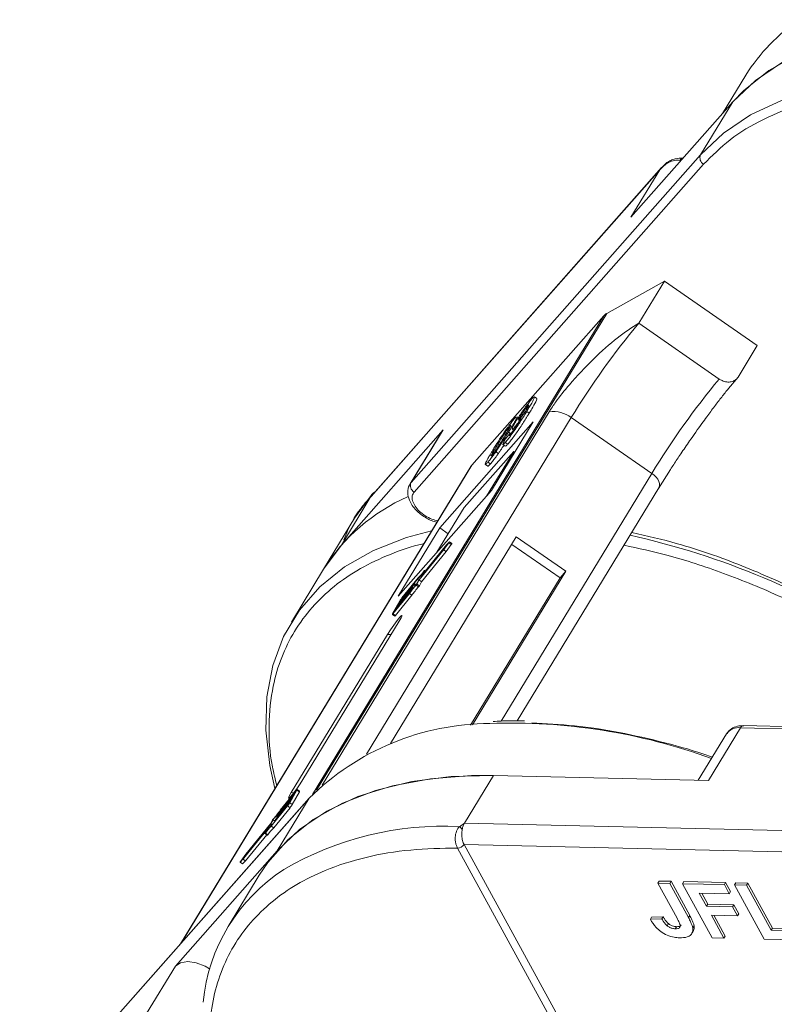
# Model space of a CAD drawing. Header units: millimetres. Extents: x 2205 to 3679, y 833 to 1866.
# Tile 50 of 86: x 2992 to 3036, y 1747 to 1805. Entities that reach past the tile are written whole.
import ezdxf

# ---------------------------------------------------------------- set-up
doc = ezdxf.new("R2010")
doc.units = ezdxf.units.MM

msp = doc.modelspace()

# ---------------------------------------------------------------- linework, layer by layer
at = {"color": 7, "linetype": 'Continuous', "lineweight": 15}
for p, q in [((3034.118, 1801.428), (3032.762, 1799.2)), ((3027.424, 1793.158), (3033.348, 1799.864)), ((3033.348, 1799.864), (3031.481, 1796.795)), ((3031.481, 1796.795), (3014.63, 1777.721)), ((3014.803, 1777.164), (3031.654, 1796.238)), ((3030.339, 1796.457), (3030.278, 1796.467)), ((3030.451, 1796.593), (3030.458, 1796.592)), ((3012.253, 1776.846), (3029.104, 1795.92)), ((3029.207, 1796.05), (3012.295, 1776.907)), ((3029.104, 1795.92), (3027.424, 1793.158)), ((3029.104, 1795.92), (3029.323, 1796.153)), ((3026.013, 1787.558), (3029.371, 1789.445)), ((3027.877, 1786.99), (3029.371, 1789.445)), ((3029.371, 1789.445), (3034.776, 1785.698)), ((3025.839, 1787.419), (3008.888, 1759.563)), ((3009.131, 1759.814), (3026.013, 1787.558)), ((3018.164, 1778.733), (3025.839, 1787.419)), ((3032.562, 1783.742), (3027.877, 1786.99)), ((3033.656, 1783.857), (3034.776, 1785.698)), ((3033.107, 1783.186), (3033.656, 1783.857)), ((3021.644, 1782.563), (3021.757, 1782.679)), ((3021.948, 1782.603), (3021.804, 1782.703)), ((3022.666, 1781.841), (3009.449, 1760.119)), ((3021.504, 1781.759), (3021.36, 1781.859)), ((3021.439, 1782.132), (3021.401, 1782.159)), ((3012.031, 1761.904), (3023.954, 1781.498)), ((3020.615, 1781.398), (3020.729, 1781.515)), ((3020.857, 1781.481), (3020.774, 1781.539)), ((3021.006, 1781.598), (3021.065, 1781.557)), ((3028.638, 1778.25), (3023.954, 1781.498)), ((3016.497, 1780.79), (3010.573, 1774.084)), ((3016.435, 1780.706), (3014.567, 1777.637)), ((3014.63, 1777.721), (3016.497, 1780.79)), ((3021.733, 1781.244), (3016.294, 1775.087)), ((3016.497, 1780.79), (3016.435, 1780.706)), ((3019.305, 1777.254), (3021.733, 1781.244)), ((3020.366, 1780.989), (3020.419, 1780.952)), ((3020.511, 1780.831), (3020.598, 1780.771)), ((3020.066, 1780.573), (3020.139, 1780.523)), ((3020.128, 1780.272), (3020.421, 1780.62)), ((3020.395, 1780.588), (3020.301, 1780.654)), ((3019.676, 1779.948), (3019.753, 1779.895)), ((3019.964, 1779.93), (3020.108, 1779.83)), ((3020.112, 1780.054), (3020.256, 1779.954)), ((3020.6, 1779.528), (3017.71, 1776.258)), ((3019.018, 1776.929), (3020.6, 1779.528)), ((3019.564, 1779.511), (3019.708, 1779.411)), ((3020.6, 1779.528), (3020.675, 1779.504)), ((3018.102, 1778.648), (3001.204, 1750.878)), ((3001.239, 1750.917), (3018.164, 1778.733)), ((3018.949, 1778.767), (3019.093, 1778.667)), ((3019.102, 1778.911), (3019.246, 1778.811)), ((3029.019, 1777.366), (3029.727, 1778.477)), ((3028.638, 1778.25), (3019.866, 1763.835)), ((3013.866, 1771.098), (3019.305, 1777.254)), ((3014.63, 1777.721), (3014.567, 1777.637)), ((3020.801, 1763.853), (3029.05, 1777.408)), ((3010.573, 1774.084), (3012.253, 1776.846)), ((3012.305, 1776.97), (3011.342, 1775.648)), ((3012.253, 1776.846), (3012.305, 1776.97)), ((3017.71, 1776.258), (3016.129, 1773.659)), ((3011.342, 1775.648), (3009.531, 1772.671)), ((3016.294, 1775.087), (3013.866, 1771.098)), ((3016.294, 1775.087), (3016.789, 1774.744)), ((3020.753, 1774.553), (3013.438, 1762.533)), ((3023.635, 1772.555), (3020.753, 1774.553)), ((3010.573, 1774.084), (3009.531, 1772.671)), ((3015.098, 1772.067), (3016.547, 1773.848)), ((3016.651, 1774.031), (3015.202, 1772.251)), ((3016.696, 1774.104), (3015.285, 1772.371)), ((3016.523, 1773.799), (3016.824, 1774.207)), ((3016.547, 1773.848), (3016.769, 1774.148)), ((3016.769, 1774.148), (3016.651, 1774.031)), ((3016.672, 1774.017), (3016.651, 1774.031)), ((3016.667, 1773.699), (3016.968, 1774.107)), ((3016.856, 1774.263), (3016.696, 1774.104)), ((3016.824, 1774.207), (3016.968, 1774.107)), ((3017.004, 1774.166), (3016.86, 1774.266)), ((3023.295, 1772.17), (3020.487, 1774.117)), ((3015.099, 1772.05), (3016.523, 1773.799)), ((3015.243, 1771.95), (3016.667, 1773.699)), ((3016.667, 1773.699), (3016.523, 1773.799)), ((3009.531, 1772.671), (3007.663, 1769.602)), ((3014.998, 1772.094), (3014.059, 1770.94)), ((3015.048, 1772.173), (3014.094, 1771.001)), ((3015.078, 1772.039), (3014.998, 1772.094)), ((3015.196, 1772.245), (3015.225, 1772.224)), ((3015.198, 1772.251), (3015.332, 1772.488)), ((3015.231, 1772.23), (3015.202, 1772.251)), ((3015.281, 1772.371), (3015.407, 1772.593)), ((3015.284, 1772.37), (3015.281, 1772.371)), ((3015.407, 1772.593), (3015.444, 1772.567)), ((3015.453, 1772.577), (3015.412, 1772.606)), ((3018.086, 1763.61), (3023.295, 1772.17)), ((3018.199, 1763.621), (3023.635, 1772.555)), ((3023.635, 1772.555), (3023.295, 1772.17)), ((3014.665, 1771.554), (3013.792, 1770.482)), ((3013.827, 1770.543), (3014.699, 1771.615)), ((3014.786, 1771.768), (3013.914, 1770.696)), ((3013.948, 1770.757), (3014.821, 1771.829)), ((3014.712, 1771.521), (3014.665, 1771.554)), ((3014.703, 1771.614), (3014.685, 1771.584)), ((3014.734, 1771.55), (3014.685, 1771.584)), ((3014.755, 1771.578), (3014.703, 1771.614)), ((3014.76, 1771.583), (3014.705, 1771.621)), ((3014.865, 1771.713), (3014.786, 1771.768)), ((3014.824, 1771.828), (3014.807, 1771.798)), ((3014.889, 1771.741), (3014.807, 1771.798)), ((3014.912, 1771.767), (3014.824, 1771.828)), ((3014.917, 1771.772), (3014.827, 1771.835)), ((3014.915, 1771.744), (3015.059, 1771.644)), ((3014.943, 1771.8), (3015.077, 1772.037)), ((3014.965, 1771.813), (3015.099, 1772.05)), ((3015.109, 1771.713), (3014.965, 1771.813)), ((3015.243, 1771.95), (3015.099, 1772.05)), ((3015.109, 1771.713), (3015.243, 1771.95)), ((3013.574, 1770.083), (3014.528, 1771.256)), ((3013.608, 1770.145), (3014.548, 1771.298)), ((3014.543, 1771.339), (3013.671, 1770.268)), ((3013.706, 1770.329), (3014.578, 1771.401)), ((3013.718, 1769.983), (3014.672, 1771.156)), ((3014.672, 1771.156), (3014.528, 1771.256)), ((3014.566, 1771.324), (3014.543, 1771.339)), ((3014.581, 1771.4), (3014.564, 1771.369)), ((3014.587, 1771.353), (3014.564, 1771.369)), ((3014.581, 1771.4), (3014.608, 1771.382)), ((3014.612, 1771.387), (3014.584, 1771.406)), ((3013.969, 1770.821), (3013.554, 1770.086)), ((3013.792, 1770.482), (3013.706, 1770.329)), ((3013.817, 1770.465), (3013.792, 1770.482)), ((3013.914, 1770.696), (3013.827, 1770.543)), ((3013.938, 1770.68), (3013.914, 1770.696)), ((3014.018, 1770.88), (3013.948, 1770.757)), ((3014.037, 1770.866), (3014.018, 1770.88)), ((3014.059, 1770.94), (3014.083, 1770.923)), ((3013.537, 1770.048), (3013.682, 1769.948)), ((3013.718, 1769.983), (3013.574, 1770.083)), ((3013.671, 1770.268), (3013.602, 1770.146)), ((3013.602, 1770.146), (3013.606, 1770.142)), ((3013.695, 1770.251), (3013.671, 1770.268)), ((3008.336, 1760.443), (3013.938, 1769.65)), ((3013.258, 1768.881), (3007.656, 1759.674)), ((3013.258, 1768.881), (3013.465, 1768.873)), ((3069.596, 1762.755), (3033.988, 1763.572)), ((3032.992, 1763.101), (3031.343, 1760.392)), ((3031.938, 1760.378), (3033.806, 1763.447)), ((3033.806, 1763.447), (3069.413, 1762.63)), ((3017.739, 1757.903), (3019.419, 1760.665)), ((3019.419, 1760.665), (3031.938, 1760.378)), ((3007.829, 1759.572), (3006.957, 1758.501)), ((3007.927, 1759.757), (3006.987, 1758.603)), ((3006.992, 1758.562), (3007.864, 1759.633)), ((3007.961, 1759.818), (3007.007, 1758.646)), ((3007.566, 1759.081), (3007.982, 1759.815)), ((3007.804, 1759.668), (3007.656, 1759.674)), ((3007.71, 1758.981), (3008.126, 1759.715)), ((3007.743, 1759.419), (3007.829, 1759.572)), ((3007.864, 1759.633), (3007.933, 1759.756)), ((3007.932, 1759.753), (3007.927, 1759.757)), ((3007.982, 1759.815), (3008.126, 1759.715)), ((3008.142, 1759.754), (3007.998, 1759.854)), ((2991.847, 1740.279), (3008.698, 1759.353)), ((3008.729, 1759.395), (2991.878, 1740.321)), ((3006.537, 1757.807), (3007.476, 1758.961)), ((3007.587, 1759.144), (3006.715, 1758.072)), ((3006.749, 1758.134), (3007.622, 1759.205)), ((3008.698, 1759.353), (3006.831, 1756.284)), ((3007.708, 1759.358), (3006.836, 1758.287)), ((3006.871, 1758.348), (3007.743, 1759.419)), ((3007.518, 1759.021), (3007.587, 1759.144)), ((3007.71, 1758.981), (3007.566, 1759.081)), ((3007.622, 1759.205), (3007.708, 1759.358)), ((3008.698, 1759.353), (3008.729, 1759.395)), ((3006.487, 1757.728), (3007.441, 1758.9)), ((3006.631, 1757.628), (3007.586, 1758.8)), ((3006.951, 1758.495), (3006.976, 1758.477)), ((3006.954, 1758.501), (3006.971, 1758.532)), ((3006.981, 1758.484), (3006.957, 1758.501)), ((3007.012, 1758.586), (3006.987, 1758.603)), ((3007.441, 1758.9), (3007.586, 1758.8)), ((3006.437, 1757.834), (3004.988, 1756.054)), ((3006.436, 1757.851), (3005.012, 1756.103)), ((3006.57, 1758.088), (3006.436, 1757.851)), ((3006.51, 1757.784), (3006.437, 1757.834)), ((3006.592, 1758.101), (3006.458, 1757.864)), ((3006.538, 1757.809), (3006.458, 1757.864)), ((3006.709, 1758.02), (3006.592, 1758.101)), ((3006.709, 1758.066), (3006.734, 1758.049)), ((3006.711, 1758.073), (3006.729, 1758.104)), ((3006.739, 1758.056), (3006.715, 1758.072)), ((3006.83, 1758.281), (3006.855, 1758.263)), ((3006.833, 1758.287), (3006.85, 1758.318)), ((3006.86, 1758.27), (3006.836, 1758.287)), ((3017.44, 1757.692), (3017.739, 1757.903)), ((3053.346, 1757.086), (3017.739, 1757.903)), ((3004.839, 1755.797), (3006.251, 1757.53)), ((3004.884, 1755.87), (3006.333, 1757.651)), ((3004.983, 1755.697), (3006.227, 1757.224)), ((3006.123, 1757.296), (3006.267, 1757.196)), ((3006.254, 1757.53), (3006.129, 1757.309)), ((3006.291, 1757.223), (3006.147, 1757.323)), ((3006.337, 1757.65), (3006.203, 1757.414)), ((3006.253, 1757.529), (3006.251, 1757.53)), ((3006.369, 1757.628), (3006.337, 1757.65)), ((3006.374, 1757.633), (3006.339, 1757.657)), ((3006.631, 1757.628), (3006.487, 1757.728)), ((3017.71, 1756.659), (3054.121, 1755.824)), ((3017.711, 1756.658), (3040.127, 1715.686)), ((3006.831, 1756.284), (3000.906, 1749.578)), ((3005.012, 1756.103), (3004.711, 1755.694)), ((3004.988, 1756.054), (3004.766, 1755.753)), ((3005.017, 1756.033), (3004.988, 1756.054)), ((3017.329, 1756.449), (3017.328, 1756.451)), ((3039.744, 1715.476), (3017.329, 1756.449)), ((3004.675, 1755.635), (3004.819, 1755.535)), ((3004.679, 1755.638), (3004.839, 1755.797)), ((3004.823, 1755.538), (3004.679, 1755.638)), ((3004.766, 1755.753), (3004.884, 1755.87)), ((3004.823, 1755.538), (3004.983, 1755.697)), ((3004.983, 1755.697), (3004.839, 1755.797)), ((3005.789, 1754.872), (3003.977, 1751.895)), ((3029.068, 1754.531), (3028.993, 1754.408)), ((3030.109, 1752.368), (3028.993, 1754.408)), ((3028.993, 1754.408), (3029.684, 1754.393)), ((3029.068, 1754.531), (3029.759, 1754.515)), ((3029.759, 1754.515), (3029.684, 1754.393)), ((3029.684, 1754.393), (3030.771, 1752.406)), ((3029.759, 1754.515), (3030.846, 1752.528)), ((3030.495, 1754.498), (3030.421, 1754.376)), ((3032.145, 1751.224), (3030.421, 1754.376)), ((3030.421, 1754.376), (3032.861, 1754.32)), ((3030.495, 1754.498), (3032.936, 1754.442)), ((3032.936, 1754.442), (3032.861, 1754.32)), ((3032.936, 1754.442), (3033.223, 1753.917)), ((3033.534, 1754.429), (3033.46, 1754.306)), ((3033.534, 1754.429), (3034.225, 1754.413)), ((3034.225, 1754.413), (3034.15, 1754.29)), ((3034.225, 1754.413), (3035.662, 1751.786)), ((3033.149, 1753.794), (3031.399, 1753.834)), ((3031.399, 1753.834), (3031.819, 1753.067)), ((3031.543, 1753.831), (3031.894, 1753.189)), ((3032.861, 1754.32), (3033.149, 1753.794)), ((3033.223, 1753.917), (3033.149, 1753.794)), ((3035.184, 1751.154), (3033.46, 1754.306)), ((3033.46, 1754.306), (3034.15, 1754.29)), ((3034.15, 1754.29), (3035.587, 1751.663)), ((3031.894, 1753.189), (3031.819, 1753.067)), ((3031.894, 1753.189), (3033.413, 1753.155)), ((3031.819, 1753.067), (3033.338, 1753.032)), ((3033.413, 1753.155), (3033.338, 1753.032)), ((3033.338, 1753.032), (3033.626, 1752.506)), ((3033.413, 1753.155), (3033.7, 1752.629)), ((3033.7, 1752.629), (3033.626, 1752.506)), ((3028.628, 1752.426), (3028.553, 1752.304)), ((3029.222, 1752.328), (3028.553, 1752.304)), ((3028.628, 1752.426), (3029.297, 1752.451)), ((3029.297, 1752.451), (3029.222, 1752.328)), ((3029.605, 1752.057), (3029.53, 1751.934)), ((3030.846, 1752.528), (3030.771, 1752.406)), ((3033.626, 1752.506), (3032.106, 1752.541)), ((3032.106, 1752.541), (3032.836, 1751.208)), ((3032.25, 1752.538), (3032.911, 1751.331)), ((3030.07, 1751.875), (3029.995, 1751.752)), ((3030.972, 1751.488), (3031.047, 1751.61)), ((3031.095, 1751.931), (3031.021, 1751.808)), ((3035.662, 1751.786), (3035.587, 1751.663)), ((3035.587, 1751.663), (3037.429, 1751.621)), ((3035.662, 1751.786), (3037.504, 1751.744)), ((3032.836, 1751.208), (3032.145, 1751.224)), ((3032.836, 1751.208), (3032.911, 1751.331)), ((3037.717, 1751.096), (3035.184, 1751.154)), ((3000.906, 1749.578), (2999.225, 1746.816))]:
    msp.add_line(p, q, dxfattribs=at)
at = {"color": 7, "linetype": 'Continuous', "lineweight": 15, "flags": 128}
for points in [[(3045.937, 1804.245), (3043.485, 1804.187), (3041.186, 1803.898), (3039.066, 1803.382), (3037.148, 1802.644), (3035.453, 1801.692), (3033.999, 1800.536), (3033.348, 1799.864)], [(3056.77, 1802.179), (3055.281, 1802.659), (3052.513, 1803.393), (3049.799, 1803.905), (3047.169, 1804.19), (3044.652, 1804.244), (3042.276, 1804.067), (3040.067, 1803.66), (3038.049, 1803.028), (3036.243, 1802.178), (3034.671, 1801.12), (3033.348, 1799.864)], [(3043.237, 1801.182), (3042.785, 1801.175), (3040.409, 1800.998), (3038.2, 1800.591), (3036.181, 1799.959), (3034.376, 1799.109), (3032.803, 1798.051), (3031.481, 1796.795)], [(3028.638, 1778.25), (3028.772, 1778.145), (3028.888, 1778.03), (3028.981, 1777.908), (3029.048, 1777.784), (3029.086, 1777.664), (3029.094, 1777.551), (3029.071, 1777.451), (3029.05, 1777.408)], [(3015.824, 1774.904), (3014.356, 1774.512), (3012.445, 1773.767), (3010.758, 1772.808), (3009.312, 1771.646), (3008.125, 1770.293), (3007.208, 1768.766), (3006.572, 1767.079), (3006.224, 1765.252), (3006.168, 1763.305), (3006.404, 1761.26), (3006.705, 1759.918)], [(3016.856, 1774.263), (3016.86, 1774.266), (3016.861, 1774.265), (3016.859, 1774.261), (3016.855, 1774.253), (3016.849, 1774.243), (3016.841, 1774.231), (3016.833, 1774.219), (3016.824, 1774.207)], [(3015.202, 1772.251), (3015.2, 1772.248), (3015.198, 1772.246), (3015.196, 1772.245), (3015.196, 1772.245), (3015.196, 1772.245), (3015.196, 1772.246), (3015.197, 1772.248), (3015.198, 1772.251)], [(3015.285, 1772.371), (3015.282, 1772.368), (3015.281, 1772.366), (3015.279, 1772.365), (3015.279, 1772.365), (3015.278, 1772.365), (3015.279, 1772.367), (3015.28, 1772.369), (3015.281, 1772.371)], [(3015.388, 1772.578), (3015.395, 1772.588), (3015.401, 1772.595), (3015.406, 1772.601), (3015.41, 1772.605), (3015.412, 1772.606), (3015.412, 1772.604), (3015.41, 1772.599), (3015.407, 1772.593)], [(3014.699, 1771.615), (3014.701, 1771.617), (3014.703, 1771.619), (3014.704, 1771.62), (3014.705, 1771.621), (3014.705, 1771.62), (3014.705, 1771.619), (3014.704, 1771.617), (3014.703, 1771.614)], [(3014.821, 1771.829), (3014.823, 1771.831), (3014.824, 1771.833), (3014.826, 1771.835), (3014.827, 1771.835), (3014.827, 1771.834), (3014.826, 1771.833), (3014.825, 1771.831), (3014.824, 1771.828)], [(3014.578, 1771.401), (3014.58, 1771.403), (3014.582, 1771.405), (3014.583, 1771.406), (3014.584, 1771.407), (3014.584, 1771.406), (3014.584, 1771.405), (3014.583, 1771.403), (3014.581, 1771.4)], [(3013.938, 1769.65), (3014.055, 1769.856), (3014.103, 1769.972), (3014.073, 1769.98), (3013.972, 1769.879), (3013.813, 1769.685), (3013.622, 1769.428), (3013.427, 1769.145), (3013.258, 1768.881)], [(3013.574, 1770.083), (3013.561, 1770.068), (3013.55, 1770.056), (3013.542, 1770.05), (3013.538, 1770.048), (3013.537, 1770.05), (3013.539, 1770.058), (3013.545, 1770.07), (3013.554, 1770.086)], [(3013.602, 1770.146), (3013.599, 1770.14), (3013.597, 1770.136), (3013.596, 1770.134), (3013.596, 1770.133), (3013.598, 1770.133), (3013.6, 1770.136), (3013.604, 1770.139), (3013.608, 1770.145)], [(3005.789, 1754.872), (3006.285, 1755.611), (3007.482, 1756.957), (3008.936, 1758.112), (3010.631, 1759.064), (3012.549, 1759.802), (3014.669, 1760.319), (3016.967, 1760.607), (3019.419, 1760.665)], [(3006.831, 1756.284), (3008.153, 1757.54), (3009.726, 1758.598), (3011.531, 1759.448), (3013.55, 1760.08), (3015.759, 1760.487), (3018.135, 1760.664), (3019.419, 1760.665)], [(3007.656, 1759.674), (3007.539, 1759.468), (3007.491, 1759.353), (3007.521, 1759.344), (3007.622, 1759.445), (3007.781, 1759.639), (3007.972, 1759.897), (3008.167, 1760.179), (3008.336, 1760.443)], [(3007.933, 1759.756), (3007.936, 1759.761), (3007.938, 1759.765), (3007.939, 1759.768), (3007.939, 1759.769), (3007.937, 1759.768), (3007.935, 1759.766), (3007.931, 1759.762), (3007.927, 1759.757)], [(3007.961, 1759.818), (3007.974, 1759.833), (3007.985, 1759.845), (3007.993, 1759.852), (3007.997, 1759.854), (3007.998, 1759.851), (3007.996, 1759.843), (3007.99, 1759.831), (3007.982, 1759.815)], [(3006.957, 1758.501), (3006.955, 1758.498), (3006.953, 1758.496), (3006.952, 1758.495), (3006.951, 1758.495), (3006.951, 1758.495), (3006.951, 1758.497), (3006.952, 1758.499), (3006.954, 1758.501)], [(3006.715, 1758.072), (3006.712, 1758.07), (3006.711, 1758.068), (3006.709, 1758.067), (3006.709, 1758.066), (3006.708, 1758.067), (3006.709, 1758.068), (3006.71, 1758.07), (3006.711, 1758.073)], [(3006.836, 1758.287), (3006.834, 1758.284), (3006.832, 1758.282), (3006.831, 1758.281), (3006.83, 1758.281), (3006.83, 1758.281), (3006.83, 1758.282), (3006.831, 1758.284), (3006.833, 1758.287)], [(3006.147, 1757.323), (3006.14, 1757.314), (3006.134, 1757.306), (3006.129, 1757.3), (3006.125, 1757.296), (3006.123, 1757.296), (3006.123, 1757.297), (3006.125, 1757.302), (3006.129, 1757.309)], [(3006.251, 1757.53), (3006.253, 1757.533), (3006.255, 1757.535), (3006.256, 1757.536), (3006.257, 1757.536), (3006.257, 1757.536), (3006.256, 1757.535), (3006.255, 1757.533), (3006.254, 1757.53)], [(3006.333, 1757.651), (3006.336, 1757.653), (3006.337, 1757.655), (3006.339, 1757.656), (3006.339, 1757.657), (3006.34, 1757.656), (3006.339, 1757.655), (3006.338, 1757.653), (3006.337, 1757.65)], [(3004.679, 1755.638), (3004.675, 1755.635), (3004.675, 1755.636), (3004.676, 1755.64), (3004.68, 1755.648), (3004.686, 1755.658), (3004.694, 1755.67), (3004.702, 1755.682), (3004.711, 1755.694)], [(3004.819, 1755.535), (3004.82, 1755.535), (3004.823, 1755.538)], [(3000.906, 1749.578), (3001.204, 1749.773), (3001.624, 1749.84), (3002.123, 1749.771), (3002.645, 1749.574), (3002.903, 1749.43)]]:
    msp.add_lwpolyline(points, dxfattribs=at)
at = {"color": 7, "linetype": 'Continuous', "lineweight": 15}
for centre, radius, start, end in [((3043.045, 1795.906), 10.497, 123.5794, 148.2615), ((3031.874, 1796.612), 0.434, 155.0902, 239.5465), ((3030.462, 1796.397), 0.197, 93.0226, 158.99), ((3063.017, 1757.737), 45.722, 140.2234, 148.6896), ((3026.336, 1786.975), 0.667, 118.9308, 138.191), ((3067.701, 1754.49), 45.722, 140.2234, 148.6896), ((3022.9, 1780.13), 1.726, 52.3903, 97.7701), ((3018.608, 1778.34), 0.592, 138.5082, 148.6596), ((3015.023, 1777.538), 0.434, 155.0902, 239.5465), ((3018.888, 1766.759), 11.069, 113.7767, 147.7144), ((3012.516, 1776.81), 0.265, 108.7231, 142.7767), ((3017.116, 1728.938), 46.852, 57.3602, 77.3538), ((3016.837, 1774.228), 0.179, 317.4957, 339.807), ((3013.215, 1773.945), 2.57, 313.9305, 325.4603), ((3013.394, 1773.907), 2.396, 313.6525, 326.3116), ((3017.907, 1768.974), 4.077, 137.205, 145.9654), ((3018.713, 1768.425), 5.06, 138.1617, 145.4018), ((3014.465, 1771.713), 0.255, 321.3571, 329.572), ((3018.051, 1768.874), 4.077, 137.205, 145.9654), ((3014.587, 1771.927), 0.255, 321.3571, 329.572), ((3014.598, 1772.023), 0.423, 318.5508, 330.2191), ((3014.742, 1771.924), 0.423, 318.5508, 330.2191), ((3015.297, 1771.908), 0.255, 141.3571, 149.572), ((3015.288, 1770.046), 1.529, 141.3571, 149.572), ((3014.344, 1771.499), 0.255, 321.3571, 329.572), ((3014.457, 1770.622), 0.51, 141.3571, 149.572), ((3013.636, 1770.03), 0.0938, 298.6952, 330.18), ((3019.263, 1748.692), 15.009, 90.1892, 134.7394), ((3020.427, 1729.419), 34.303, 70.0701, 92.0281), ((3034.005, 1763.351), 0.221, 94.3757, 154.3004), ((3033.681, 1762.609), 0.847, 81.5639, 144.4913), ((3008.069, 1759.761), 0.0731, 320.7224, 354.0556), ((3006.247, 1759.855), 1.529, 321.3571, 329.572), ((3007.078, 1759.28), 0.51, 321.3571, 329.572), ((3006.391, 1759.755), 1.529, 321.3571, 329.572), ((3002.822, 1761.476), 5.06, 318.1617, 325.4018), ((3003.628, 1760.928), 4.077, 317.205, 325.9654), ((3007.07, 1758.189), 0.255, 141.3571, 149.572), ((3007.191, 1758.403), 0.255, 141.3571, 149.572), ((3008.32, 1755.956), 2.57, 133.9305, 145.4603), ((3006.238, 1757.993), 0.255, 321.3571, 329.572), ((3006.937, 1757.878), 0.423, 138.5508, 150.2191), ((3006.948, 1757.974), 0.255, 141.3571, 149.572), ((3008.141, 1755.994), 2.396, 133.6525, 146.3116), ((3006.219, 1757.263), 0.0829, 306.0131, 331.5576), ((3008.285, 1755.894), 2.396, 133.6525, 146.3116), ((3016.463, 1739.501), 18.217, 86.9243, 120.4678), ((3016.947, 1757.013), 0.839, 38.6077, 54.0154), ((3017.317, 1756.925), 0.475, 271.2703, 325.9023), ((3017.318, 1756.922), 0.473, 271.2927, 326.073), ((3012.805, 1746.523), 10.318, 122.7328, 174.6662)]:
    msp.add_arc(centre, radius, start, end, dxfattribs=at)
for points, knots in [([(3031.654, 1796.238), (3032.144, 1796.731), (3033.14, 1797.731), (3035.099, 1798.906), (3037.233, 1799.745), (3039.453, 1800.265), (3041.66, 1800.539), (3044.035, 1800.578), (3045.8, 1800.504), (3046.782, 1800.354), (3046.898, 1800.337)], [0, 0, 0, 0, 0.152586, 0.309904, 0.471653, 0.598087, 0.724541, 0.853665, 0.98281, 1, 1, 1, 1]), ([(3030.278, 1796.467), (3030.175, 1796.472), (3029.946, 1796.481), (3029.506, 1796.328), (3029.262, 1796.08), (3029.104, 1795.92)], [0, 0, 0, 0, 0.227063, 0.501587, 1, 1, 1, 1]), ([(3030.452, 1796.593), (3030.3, 1796.596), (3030.055, 1796.6), (3029.739, 1796.47), (3029.47, 1796.313), (3029.301, 1796.143), (3029.196, 1796.037)], [0, 0, 0, 0, 0.316139, 0.50936, 0.694909, 1, 1, 1, 1]), ([(3027.877, 1786.99), (3027.473, 1786.732), (3026.665, 1786.216), (3025.221, 1784.924), (3023.983, 1783.603), (3023.117, 1782.533), (3022.789, 1782.028), (3022.666, 1781.841)], [0, 0, 0, 0, 0.2490962, 0.4982428, 0.745205, 0.90541, 1, 1, 1, 1]), ([(3033.656, 1783.857), (3033.606, 1783.793), (3033.506, 1783.666), (3033.27, 1783.568), (3033.002, 1783.556), (3032.755, 1783.623), (3032.617, 1783.709), (3032.562, 1783.742)], [0, 0, 0, 0, 0.214694, 0.429388, 0.644082, 0.858775, 1, 1, 1, 1]), ([(3030.836, 1780.138), (3031.077, 1780.482), (3031.413, 1780.961), (3031.898, 1781.627), (3032.288, 1782.151), (3032.716, 1782.709), (3032.973, 1783.029), (3033.102, 1783.19)], [0, 0, 0, 0, 0.299975, 0.419356, 0.612738, 0.804626, 1, 1, 1, 1]), ([(3020.729, 1781.278), (3020.782, 1781.363), (3020.889, 1781.535), (3021.087, 1781.832), (3021.293, 1782.122), (3021.491, 1782.384), (3021.592, 1782.501), (3021.644, 1782.563)], [0, 0, 0, 0, 0.197927, 0.397728, 0.597413, 0.790584, 1, 1, 1, 1]), ([(3021.799, 1782.696), (3021.802, 1782.697), (3021.823, 1782.707), (3021.799, 1782.633), (3021.687, 1782.407), (3021.513, 1782.111), (3021.382, 1781.895), (3021.36, 1781.859)], [0, 0, 0, 0, 0.035237, 0.23577, 0.461182, 0.910301, 1, 1, 1, 1]), ([(3021.504, 1781.759), (3021.553, 1781.84), (3021.7, 1782.083), (3021.872, 1782.382), (3021.962, 1782.575), (3021.947, 1782.587), (3021.941, 1782.593)], [0, 0, 0, 0, 0.202278, 0.609945, 0.832632, 1, 1, 1, 1]), ([(3021.36, 1781.859), (3021.309, 1781.776), (3021.156, 1781.526), (3020.918, 1781.15), (3020.633, 1780.731), (3020.402, 1780.412), (3020.225, 1780.185), (3020.142, 1780.089), (3020.112, 1780.054)], [0, 0, 0, 0, 0.142337, 0.429127, 0.589943, 0.751205, 0.909895, 1, 1, 1, 1]), ([(3021.35, 1781.977), (3021.319, 1781.927), (3021.267, 1781.842), (3021.175, 1781.705), (3021.093, 1781.592), (3021.014, 1781.489), (3020.974, 1781.442), (3020.954, 1781.419)], [0, 0, 0, 0, 0.267394, 0.447214, 0.627122, 0.813065, 1, 1, 1, 1]), ([(3021.006, 1781.598), (3021.039, 1781.653), (3021.093, 1781.74), (3021.185, 1781.879), (3021.263, 1781.986), (3021.339, 1782.087), (3021.378, 1782.133), (3021.401, 1782.159)], [0, 0, 0, 0, 0.29132, 0.465539, 0.641632, 0.798664, 1, 1, 1, 1]), ([(3021.401, 1782.159), (3021.421, 1782.181), (3021.462, 1782.225), (3021.478, 1782.22), (3021.462, 1782.173), (3021.414, 1782.082), (3021.37, 1782.011), (3021.35, 1781.977)], [0, 0, 0, 0, 0.2079545, 0.4204057, 0.6273197, 0.8277075, 1, 1, 1, 1]), ([(3020.154, 1780.798), (3020.187, 1780.845), (3020.256, 1780.943), (3020.357, 1781.078), (3020.452, 1781.202), (3020.524, 1781.291), (3020.577, 1781.354), (3020.603, 1781.383), (3020.615, 1781.398)], [0, 0, 0, 0, 0.193776, 0.3936, 0.587864, 0.788908, 0.894169, 1, 1, 1, 1]), ([(3020.256, 1779.954), (3020.305, 1780.012), (3020.405, 1780.128), (3020.6, 1780.385), (3020.815, 1780.685), (3021.096, 1781.102), (3021.322, 1781.461), (3021.467, 1781.698), (3021.504, 1781.759)], [0, 0, 0, 0, 0.14324, 0.28761, 0.430449, 0.591135, 0.89544, 1, 1, 1, 1]), ([(3020.768, 1781.53), (3020.772, 1781.532), (3020.792, 1781.541), (3020.767, 1781.468), (3020.635, 1781.207), (3020.443, 1780.888), (3020.301, 1780.654)], [0, 0, 0, 0, 0.039973, 0.223689, 0.427248, 1, 1, 1, 1]), ([(3020.394, 1780.501), (3020.415, 1780.525), (3020.455, 1780.573), (3020.544, 1780.692), (3020.655, 1780.851), (3020.828, 1781.115), (3020.949, 1781.31), (3021.032, 1781.443)], [0, 0, 0, 0, 0.112015, 0.224355, 0.367768, 0.565827, 1, 1, 1, 1]), ([(3020.508, 1780.838), (3020.511, 1780.86), (3020.518, 1780.904), (3020.607, 1781.073), (3020.692, 1781.216), (3020.729, 1781.278)], [0, 0, 0, 0, 0.34905, 0.718163, 1, 1, 1, 1]), ([(3021.032, 1781.443), (3020.998, 1781.396), (3020.929, 1781.299), (3020.846, 1781.188), (3020.783, 1781.107), (3020.739, 1781.052), (3020.698, 1781.003), (3020.673, 1780.974), (3020.661, 1780.959)], [0, 0, 0, 0, 0.243491, 0.496266, 0.61821, 0.741704, 0.870158, 1, 1, 1, 1]), ([(3020.954, 1781.419), (3020.933, 1781.396), (3020.894, 1781.354), (3020.874, 1781.349), (3020.885, 1781.387), (3020.93, 1781.473), (3020.978, 1781.551), (3021.006, 1781.598)], [0, 0, 0, 0, 0.213937, 0.398075, 0.583091, 0.751666, 1, 1, 1, 1]), ([(3019.415, 1779.652), (3019.465, 1779.735), (3019.58, 1779.923), (3019.803, 1780.276), (3020.008, 1780.589), (3020.139, 1780.777), (3020.154, 1780.798)], [0, 0, 0, 0, 0.236731, 0.537555, 0.949668, 1, 1, 1, 1]), ([(3020.366, 1780.989), (3020.384, 1781.007), (3020.415, 1781.04), (3020.431, 1781.044), (3020.414, 1780.997), (3020.344, 1780.865), (3020.209, 1780.637), (3020.098, 1780.455), (3020.042, 1780.363)], [0, 0, 0, 0, 0.104614, 0.188814, 0.273512, 0.444127, 0.719481, 1, 1, 1, 1]), ([(3020.066, 1780.573), (3020.1, 1780.625), (3020.154, 1780.708), (3020.238, 1780.827), (3020.305, 1780.915), (3020.345, 1780.964), (3020.364, 1780.986), (3020.366, 1780.989)], [0, 0, 0, 0, 0.334804, 0.542561, 0.750382, 0.970721, 1, 1, 1, 1]), ([(3020.661, 1780.959), (3020.618, 1780.912), (3020.541, 1780.829), (3020.524, 1780.837), (3020.517, 1780.84)], [0, 0, 0, 0, 0.559772, 1, 1, 1, 1]), ([(3020.301, 1780.654), (3020.25, 1780.571), (3020.135, 1780.383), (3019.917, 1780.037), (3019.714, 1779.726), (3019.583, 1779.539), (3019.564, 1779.511)], [0, 0, 0, 0, 0.237281, 0.538591, 0.932677, 1, 1, 1, 1]), ([(3020.042, 1780.363), (3020.017, 1780.321), (3019.967, 1780.239), (3019.898, 1780.126), (3019.834, 1780.023), (3019.776, 1779.93), (3019.716, 1779.835), (3019.673, 1779.769), (3019.652, 1779.735)], [0, 0, 0, 0, 0.20527, 0.410616, 0.55715, 0.703844, 0.851471, 1, 1, 1, 1]), ([(3019.676, 1779.948), (3019.701, 1779.989), (3019.752, 1780.072), (3019.821, 1780.185), (3019.885, 1780.287), (3019.942, 1780.38), (3020.002, 1780.474), (3020.044, 1780.54), (3020.066, 1780.573)], [0, 0, 0, 0, 0.205942, 0.411959, 0.558149, 0.704502, 0.851801, 1, 1, 1, 1]), ([(3020.112, 1780.054), (3020.07, 1780.008), (3019.994, 1779.926), (3019.955, 1779.917), (3019.977, 1779.996), (3020.049, 1780.134), (3020.112, 1780.243), (3020.128, 1780.272)], [0, 0, 0, 0, 0.242788, 0.438865, 0.634801, 0.900936, 1, 1, 1, 1]), ([(3020.421, 1780.62), (3020.395, 1780.575), (3020.355, 1780.505), (3020.342, 1780.472), (3020.338, 1780.46)], [0, 0, 0, 0, 0.651561, 1, 1, 1, 1]), ([(3020.34, 1780.458), (3020.341, 1780.455), (3020.342, 1780.447), (3020.365, 1780.468), (3020.386, 1780.492), (3020.394, 1780.501)], [0, 0, 0, 0, 0.298729, 0.735471, 1, 1, 1, 1]), ([(3029.724, 1778.479), (3029.788, 1778.577), (3029.978, 1778.872), (3030.349, 1779.429), (3030.664, 1779.888), (3030.836, 1780.138)], [0, 0, 0, 0, 0.184158, 0.553485, 1, 1, 1, 1]), ([(3018.945, 1778.811), (3018.952, 1778.829), (3018.965, 1778.866), (3019.017, 1778.97), (3019.101, 1779.124), (3019.21, 1779.312), (3019.316, 1779.49), (3019.382, 1779.598), (3019.415, 1779.652)], [0, 0, 0, 0, 0.118441, 0.239346, 0.459593, 0.684925, 0.84224, 1, 1, 1, 1]), ([(3019.351, 1779.32), (3019.331, 1779.299), (3019.298, 1779.265), (3019.288, 1779.269), (3019.309, 1779.323), (3019.38, 1779.456), (3019.516, 1779.684), (3019.623, 1779.86), (3019.676, 1779.948)], [0, 0, 0, 0, 0.12537, 0.20229, 0.279179, 0.464758, 0.730582, 1, 1, 1, 1]), ([(3019.652, 1779.735), (3019.618, 1779.684), (3019.563, 1779.601), (3019.48, 1779.483), (3019.414, 1779.395), (3019.374, 1779.346), (3019.354, 1779.324), (3019.351, 1779.32)], [0, 0, 0, 0, 0.333678, 0.540413, 0.747264, 0.961209, 1, 1, 1, 1]), ([(3019.708, 1779.411), (3019.742, 1779.46), (3019.809, 1779.557), (3019.917, 1779.718), (3019.987, 1779.826), (3020.027, 1779.886)], [0, 0, 0, 0, 0.300956, 0.607795, 1, 1, 1, 1]), ([(3020.116, 1779.841), (3020.118, 1779.834), (3020.123, 1779.816), (3020.185, 1779.876), (3020.238, 1779.934), (3020.256, 1779.954)], [0, 0, 0, 0, 0.331551, 0.773583, 1, 1, 1, 1]), ([(3019.564, 1779.511), (3019.53, 1779.463), (3019.461, 1779.366), (3019.361, 1779.23), (3019.266, 1779.107), (3019.194, 1779.018), (3019.14, 1778.955), (3019.115, 1778.926), (3019.102, 1778.911)], [0, 0, 0, 0, 0.193769, 0.393564, 0.587886, 0.789131, 0.894283, 1, 1, 1, 1]), ([(3019.246, 1778.811), (3019.27, 1778.838), (3019.317, 1778.893), (3019.401, 1778.996), (3019.495, 1779.117), (3019.58, 1779.232), (3019.652, 1779.332), (3019.689, 1779.385), (3019.708, 1779.411)], [0, 0, 0, 0, 0.193594, 0.390501, 0.584817, 0.78683, 0.892868, 1, 1, 1, 1]), ([(3019.102, 1778.911), (3019.08, 1778.887), (3019.036, 1778.838), (3018.985, 1778.788), (3018.95, 1778.763), (3018.937, 1778.768), (3018.937, 1778.787), (3018.942, 1778.803), (3018.945, 1778.811)], [0, 0, 0, 0, 0.192635, 0.388697, 0.582015, 0.783044, 0.890959, 1, 1, 1, 1]), ([(3019.093, 1778.668), (3019.094, 1778.667), (3019.098, 1778.664), (3019.125, 1778.685), (3019.166, 1778.724), (3019.209, 1778.77), (3019.234, 1778.797), (3019.246, 1778.811)], [0, 0, 0, 0, 0.021981, 0.3326428, 0.6543904, 0.8266922, 1, 1, 1, 1]), ([(3014.589, 1777.642), (3014.569, 1777.619), (3014.452, 1777.485), (3014.411, 1777.132), (3014.495, 1776.732), (3014.688, 1776.383), (3014.975, 1776.032), (3015.433, 1775.674), (3015.872, 1775.464), (3016.103, 1775.411), (3016.128, 1775.405)], [0, 0, 0, 0, 0.033181, 0.191053, 0.354021, 0.467195, 0.583165, 0.778314, 0.975732, 1, 1, 1, 1]), ([(3012.233, 1776.849), (3012.087, 1776.682), (3011.571, 1776.093), (3011.061, 1775.266), (3010.79, 1774.564), (3010.722, 1774.386)], [0, 0, 0, 0, 0.227652, 0.804259, 1, 1, 1, 1]), ([(3012.305, 1776.97), (3012.321, 1776.998), (3012.345, 1777.039), (3012.391, 1777.072), (3012.407, 1777.083)], [0, 0, 0, 0, 0.661241, 1, 1, 1, 1]), ([(3012.521, 1777.163), (3012.515, 1777.161), (3012.466, 1777.14), (3012.428, 1777.107), (3012.395, 1777.079)], [0, 0, 0, 0, 0.11285, 1, 1, 1, 1]), ([(3016.185, 1775.498), (3016.071, 1775.522), (3015.825, 1775.576), (3015.447, 1775.774), (3015.107, 1776.036), (3014.847, 1776.341), (3014.696, 1776.657), (3014.67, 1776.953), (3014.76, 1777.095), (3014.803, 1777.164)], [0, 0, 0, 0, 0.1279015, 0.2772696, 0.418601, 0.5599324, 0.7093005, 0.8586686, 1, 1, 1, 1]), ([(3041.767, 1768.922), (3041.543, 1769.067), (3040.194, 1769.94), (3037.543, 1771.302), (3033.873, 1772.931), (3030.47, 1774.13), (3028.359, 1774.616), (3027.474, 1774.819)], [0, 0, 0, 0, 0.05005, 0.300911, 0.556376, 0.814208, 1, 1, 1, 1]), ([(3006.813, 1760.095), (3006.719, 1760.461), (3006.409, 1761.665), (3006.309, 1763.621), (3006.513, 1765.742), (3007.053, 1767.56), (3007.811, 1769.096), (3008.833, 1770.486), (3010.119, 1771.706), (3011.637, 1772.746), (3013.389, 1773.554), (3014.649, 1774.023), (3015.358, 1774.161), (3015.374, 1774.164)], [0, 0, 0, 0, 0.053302, 0.175611, 0.301366, 0.399664, 0.497978, 0.598368, 0.698773, 0.799163, 0.899569, 0.997867, 1, 1, 1, 1]), ([(3027.019, 1774.072), (3027.85, 1773.893), (3029.761, 1773.481), (3032.851, 1772.464), (3035.971, 1771.192), (3038.823, 1769.772), (3040.781, 1768.692), (3041.828, 1768.003), (3042.058, 1767.852)], [0, 0, 0, 0, 0.16608, 0.381967, 0.603934, 0.777439, 0.950971, 1, 1, 1, 1]), ([(3021.234, 1763.846), (3020.921, 1763.856), (3020.294, 1763.878), (3019.706, 1763.831), (3019.411, 1763.808)], [0, 0, 0, 0, 0.498202, 1, 1, 1, 1]), ([(3032.163, 1761.739), (3032.125, 1761.754), (3031.201, 1762.097), (3029.377, 1762.599), (3026.729, 1763.212), (3024.122, 1763.605), (3022.468, 1763.686), (3021.641, 1763.727)], [0, 0, 0, 0, 0.010564, 0.254057, 0.502691, 0.751365, 1, 1, 1, 1]), ([(3033.99, 1763.564), (3033.957, 1763.567), (3033.794, 1763.582), (3033.518, 1763.52), (3033.197, 1763.374), (3033.071, 1763.19), (3033.016, 1763.11)], [0, 0, 0, 0, 0.0814297, 0.4012931, 0.7397036, 1, 1, 1, 1]), ([(3017.328, 1756.451), (3017.299, 1756.512), (3017.247, 1756.624), (3017.201, 1756.842), (3017.19, 1757.055), (3017.216, 1757.26), (3017.266, 1757.43), (3017.338, 1757.578), (3017.408, 1757.656), (3017.44, 1757.692)], [0, 0, 0, 0, 0.172016, 0.312756, 0.499599, 0.630391, 0.758026, 0.889228, 1, 1, 1, 1]), ([(3017.603, 1757.537), (3017.589, 1757.439), (3017.563, 1757.245), (3017.597, 1756.948), (3017.658, 1756.759), (3017.703, 1756.673), (3017.71, 1756.659)], [0, 0, 0, 0, 0.313335, 0.626691, 0.940048, 1, 1, 1, 1]), ([(3017.71, 1756.659), (3017.71, 1756.659), (3017.71, 1756.659), (3017.71, 1756.658), (3017.711, 1756.658), (3017.711, 1756.658)], [0, 0, 0, 0, 0.384699, 0.69235, 1, 1, 1, 1]), ([(3039.744, 1715.476), (3038.781, 1715.536), (3036.824, 1715.657), (3033.677, 1716.236), (3030.645, 1717.056), (3027.801, 1718.058), (3025.192, 1719.163), (3022.602, 1720.448), (3019.215, 1722.388), (3016.018, 1724.618), (3013.125, 1727.05), (3010.948, 1729.124), (3008.844, 1731.449), (3006.932, 1733.981), (3005.386, 1736.494), (3004.186, 1738.999), (3003.341, 1741.507), (3002.923, 1743.792), (3002.857, 1745.818), (3003.061, 1747.583), (3003.529, 1749.242), (3004.511, 1751.28), (3006.003, 1753.005), (3007.943, 1754.356), (3009.748, 1755.252), (3011.949, 1755.952), (3014.534, 1756.399), (3016.406, 1756.433), (3017.329, 1756.449)], [0, 0, 0, 0, 0.038862, 0.078912, 0.1200677, 0.1522272, 0.1843815, 0.2172151, 0.2500433, 0.3156185, 0.347778, 0.3799323, 0.4210926, 0.4611415, 0.5, 0.5388632, 0.578912, 0.6200677, 0.6522272, 0.6843815, 0.7172151, 0.7500433, 0.8156185, 0.847778, 0.8799323, 0.9210926, 0.9611404, 1, 1, 1, 1]), ([(3030.238, 1751.228), (3030.14, 1751.233), (3029.917, 1751.246), (3029.537, 1751.355), (3029.167, 1751.567), (3028.809, 1751.891), (3028.654, 1752.141), (3028.553, 1752.304)], [0, 0, 0, 0, 0.155292, 0.353145, 0.543243, 0.704067, 1, 1, 1, 1]), ([(3029.53, 1751.934), (3029.504, 1751.958), (3029.45, 1752.006), (3029.391, 1752.078), (3029.341, 1752.144), (3029.299, 1752.205), (3029.259, 1752.267), (3029.234, 1752.308), (3029.222, 1752.328)], [0, 0, 0, 0, 0.193806, 0.393127, 0.544069, 0.695412, 0.847613, 1, 1, 1, 1]), ([(3029.297, 1752.451), (3029.309, 1752.43), (3029.335, 1752.388), (3029.377, 1752.323), (3029.423, 1752.257), (3029.475, 1752.189), (3029.533, 1752.121), (3029.581, 1752.078), (3029.605, 1752.057)], [0, 0, 0, 0, 0.155996, 0.312125, 0.480895, 0.650212, 0.823248, 1, 1, 1, 1]), ([(3029.605, 1752.057), (3029.653, 1752.022), (3029.743, 1751.955), (3029.896, 1751.896), (3030.002, 1751.877), (3030.057, 1751.875), (3030.07, 1751.875)], [0, 0, 0, 0, 0.330398, 0.624767, 0.917361, 1, 1, 1, 1]), ([(3030.109, 1752.368), (3030.153, 1752.284), (3030.229, 1752.139), (3030.291, 1751.964), (3030.287, 1751.852), (3030.236, 1751.793), (3030.139, 1751.755), (3030.05, 1751.753), (3029.995, 1751.752)], [0, 0, 0, 0, 0.292027, 0.504854, 0.613905, 0.723685, 0.829816, 1, 1, 1, 1]), ([(3030.771, 1752.406), (3030.794, 1752.364), (3030.839, 1752.279), (3030.894, 1752.166), (3030.939, 1752.066), (3030.972, 1751.98), (3031.003, 1751.893), (3031.015, 1751.836), (3031.021, 1751.808)], [0, 0, 0, 0, 0.20827, 0.416707, 0.561481, 0.706573, 0.852825, 1, 1, 1, 1]), ([(3030.846, 1752.528), (3030.868, 1752.486), (3030.913, 1752.402), (3030.969, 1752.289), (3031.014, 1752.189), (3031.047, 1752.102), (3031.078, 1752.015), (3031.089, 1751.959), (3031.095, 1751.931)], [0, 0, 0, 0, 0.20827, 0.416707, 0.561481, 0.706573, 0.852825, 1, 1, 1, 1]), ([(3029.995, 1751.752), (3029.965, 1751.753), (3029.903, 1751.757), (3029.813, 1751.779), (3029.73, 1751.809), (3029.659, 1751.844), (3029.591, 1751.886), (3029.551, 1751.918), (3029.53, 1751.934)], [0, 0, 0, 0, 0.202387, 0.410907, 0.557829, 0.709472, 0.853224, 1, 1, 1, 1]), ([(3030.07, 1751.875), (3030.13, 1751.876), (3030.227, 1751.879), (3030.321, 1751.921), (3030.34, 1751.963), (3030.348, 1751.98)], [0, 0, 0, 0, 0.495374, 0.790754, 1, 1, 1, 1]), ([(3031.021, 1751.808), (3031.025, 1751.731), (3031.033, 1751.575), (3030.919, 1751.39), (3030.671, 1751.24), (3030.401, 1751.232), (3030.238, 1751.228)], [0, 0, 0, 0, 0.20646, 0.413515, 0.645211, 1, 1, 1, 1]), ([(3031.095, 1751.931), (3031.103, 1751.851), (3031.115, 1751.731), (3031.055, 1751.646), (3031.035, 1751.617)], [0, 0, 0, 0, 0.6631606, 1, 1, 1, 1])]:
    msp.add_open_spline(points, degree=3, knots=knots, dxfattribs=at)
msp.add_open_spline([(3017.739, 1757.903), (3017.71, 1757.849), (3017.651, 1757.741), (3017.619, 1757.605), (3017.603, 1757.537)], degree=3, dxfattribs=at)

doc.saveas('drawing.dxf')
